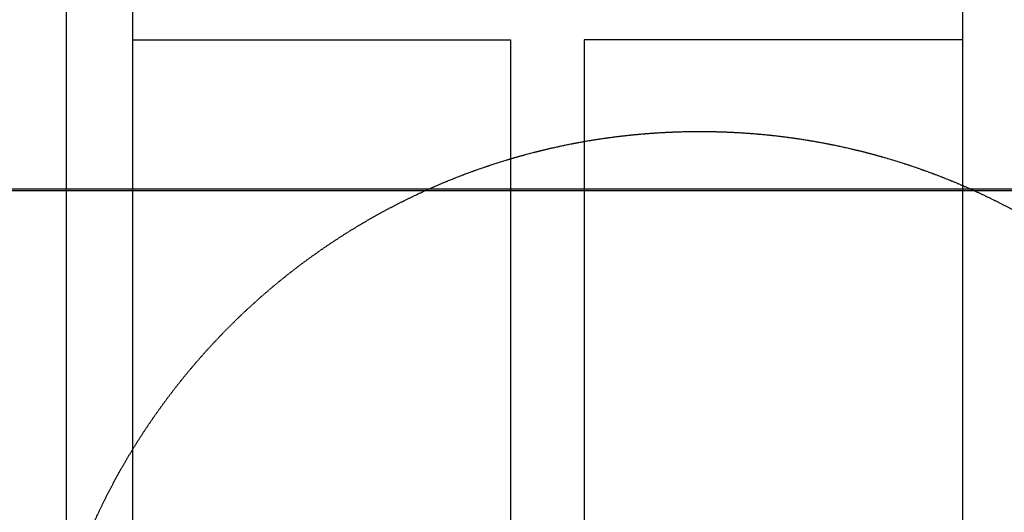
# Model space of a CAD drawing. Header units: inches. Extents: x -4968858 to -265257, y -220693 to 1871410.
# Tile 228 of 256: x -1885787 to -1885252, y 1195319 to 1195587. Entities that reach past the tile are written whole.
import ezdxf

# ---------------------------------------------------------------- set-up
doc = ezdxf.new("R2010")
doc.units = ezdxf.units.IN
doc.header["$MEASUREMENT"] = 0
for name, pattern in [('CENTER', [2, 1.25, -0.25, 0.25, -0.25]), ('CONTINOUS', [0]), ('HIDDEN', [0.375, 0.25, -0.125])]:
    doc.linetypes.add(name, pattern=pattern)
doc.layers.add('GRID', color=8, linetype='Continuous')
doc.layers.add('IPB', color=6, linetype='Continuous')

# ---------------------------------------------------------------- blocks, each defined once
blk = doc.blocks.new('UTCOMBINE')
at = {"color": 6, "linetype": 'CENTER'}
blk.add_line((-716303.68, 45382.89, 0), (-716303.68, 46911.52, 0), dxfattribs=at)
at = {"color": 6}
for p, q in [((-716303.68, 45220.29, 0), (-716303.68, 46829.58, 0)), ((-716585.35, 45383.96, 0), (-716585.35, 46783.94, 0)), ((-716545.3, 45383.96, 0), (-716545.3, 46783.94, 0)), ((-716545.3, 45383.96, 0), (-716545.3, 46783.94, 0)), ((-716790.97, 45299.19, 0), (-716790.97, 45726.59, 0)), ((-716339.68, 45299.19, 0), (-716339.68, 45726.59, 0)), ((-716790.97, 45383.96, 0), (-716585.35, 45383.96, 0)), ((-716339.68, 45383.96, 0), (-716545.3, 45383.96, 0))]:
    blk.add_line(p, q, dxfattribs=at)
at = {"color": 3}
for p, q in [((-717360.58, 45466.14, 0), (-716010.58, 45466.14, 0)), ((-717360.58, 45466.14, 0), (-716010.58, 45466.14, 0)), ((-717360.58, 45465.14, 0), (-716010.58, 45465.14, 0))]:
    blk.add_line(p, q, dxfattribs=at)
at = {"layer": 'IPB', "linetype": 'HIDDEN'}
blk.add_circle((-716648.15, 45795.12, 0), 361.31, dxfattribs=at)
blk = doc.blocks.new('TFMR YARD')
at = {"layer": 'GRID', "color": 1, "rotation": 180}
blk.add_blockref('UTCOMBINE', (-795623.35, 296115.83, 0), dxfattribs=at)

msp = doc.modelspace()

# ---------------------------------------------------------------- block references
at = {"color": 1, "linetype": 'CONTINOUS', "lineweight": 15}
msp.add_blockref('TFMR YARD', (-1806442.03, 944843.99), dxfattribs=at)

doc.saveas('drawing.dxf')
